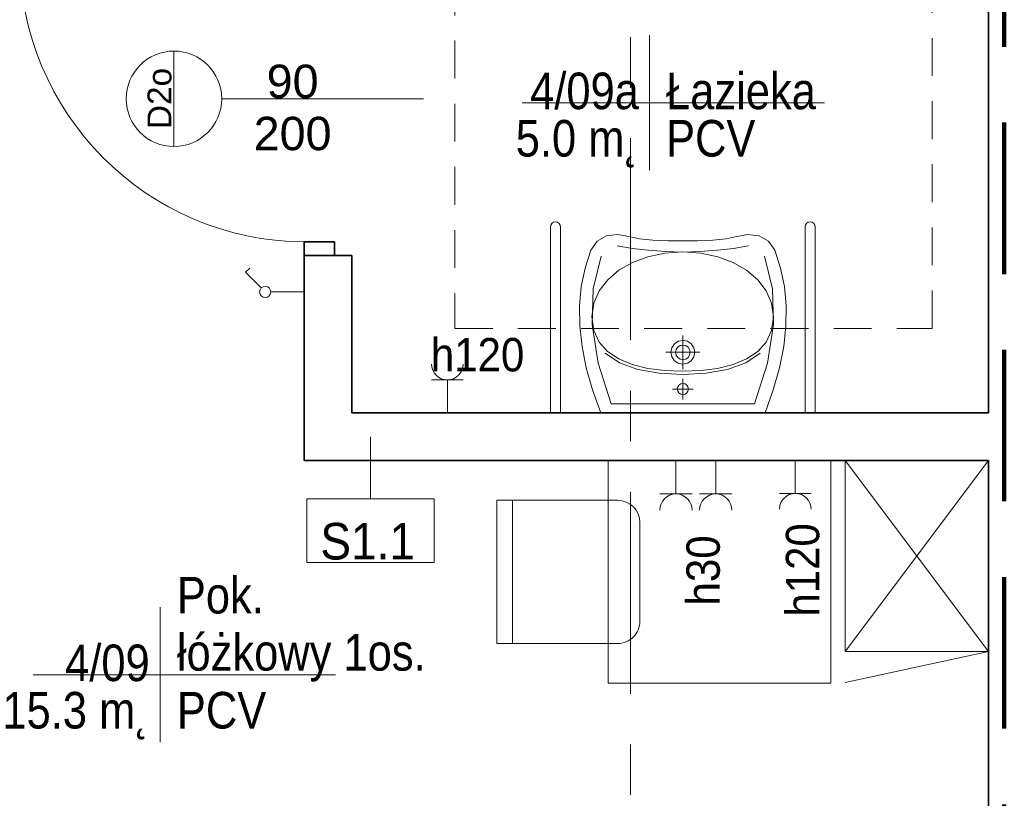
# Model space of a CAD drawing. Header units: centimetres. Extents: x 101 to 4622, y -1383 to 1498.
# Tile 9 of 68: x 2325 to 2635, y -972 to -727. Entities that reach past the tile are written whole.
import ezdxf

# ---------------------------------------------------------------- set-up
doc = ezdxf.new("R2010")
doc.units = ezdxf.units.CM
for name, pattern in [('Długa kreska', [71.4375, 47.625, -23.8125]), ('Oś', [111.125, 63.5, -15.875, 15.875, -15.875]), ('Ponad', [19.844, 11.9065, -7.9375])]:
    doc.linetypes.add(name, pattern=pattern)
for name, color, linetype, lineweight in [('A-AREA-IDEN', 2, 'Continuous', 18), ('A-DETL', 90, 'Continuous', 9), ('A-DETL-GENF', 92, 'Continuous', 18), ('A-DETL-MEDM', 33, 'Continuous', 35), ('A-DOOR', 31, 'Continuous', 25), ('A-DOOR-IDEN', 31, 'Continuous', 18), ('A-FLOR-OVHD', 1, 'Ponad', 18), ('A-WALL', 113, 'Continuous', 25), ('A-WALL-IDEN', 211, 'Continuous', 18), ('E-ELE-QPM-IDEN', 2, 'Continuous', 18), ('E-ELEC-EQPM', 71, 'Continuous', 18), ('I-FURN', 30, 'Continuous', 18), ('P-SANR-FIXT', 6, 'Continuous', 18), ('S-GRID', 1, 'Continuous', 18)]:
    doc.layers.add(name, color=color, linetype=linetype, lineweight=lineweight)
doc.styles.add('Arial_1', font='arial.ttf', dxfattribs={"height": 7.5})
doc.styles.add('Arial_13', font='arial.ttf', dxfattribs={"width": 0.9, "height": 10.5})
doc.styles.add('Arial_4', font='arial.ttf', dxfattribs={"width": 0.85, "height": 11.5})
doc.styles.add('Arial_6', font='arial.ttf', dxfattribs={"width": 0.9, "height": 11.5})
doc.styles.add('Arial_7', font='arial.ttf', dxfattribs={"height": 10.5})

# ---------------------------------------------------------------- blocks, each defined once
blk = doc.blocks.new('DRZWI 1S_łazienkowe - Drzwi 90-1357770-4_piętro II PT - projektowany - PPOŻ B')
at = {"layer": 'A-DETL-GENF'}
for p, q in [((-49.3, 7.5), (-49.3, -2)), ((-45, 7.5), (-49.3, 7.5)), ((-45, -2), (-45, 7.5)), ((49.3, 7.5), (45, 7.5)), ((45, 7.5), (45, -2)), ((49.3, -2), (49.3, 7.5)), ((-49.3, -2), (-45, -2)), ((45, -2), (49.3, -2))]:
    blk.add_line(p, q, dxfattribs=at)
at = {"layer": 'A-DETL-MEDM'}
for p, q in [((-45, 7.5), (-49.3, 7.5)), ((-49.3, 7.5), (-49.3, -2)), ((-45, -2), (-45, 7.5)), ((45, -2), (45, 7.5)), ((45, 7.5), (49.3, 7.5)), ((49.3, 7.5), (49.3, -2)), ((-49.3, -2), (-45, -2)), ((49.3, -2), (45, -2))]:
    blk.add_line(p, q, dxfattribs=at)
at = {"layer": 'A-DOOR'}
blk.add_line((45, 7.5), (45, 96.89), dxfattribs=at)
at = {"layer": 'A-DOOR', "lineweight": 18}
blk.add_line((0, 30), (0, -30), dxfattribs=at)
blk.add_arc((45, 6.89), 90, 90, 179.6093, dxfattribs=at)
blk = doc.blocks.new('umywalka dla N_65x56 koło - Type 1-1334145-4_piętro II PT - projektowany - PPOŻ B')
at = {"layer": 'P-SANR-FIXT'}
for p, q in [((-29.1, 65.9), (-29.1, 7.5)), ((-25.9, 65.9), (-25.9, 7.5)), ((50.9, 65.9), (50.9, 7.5)), ((54.1, 7.5), (54.1, 65.9)), ((-11.49, 63.08), (-14.43, 61.47)), ((-7.9, 63.51), (-11.49, 63.08)), ((-3.96, 62.78), (-7.9, 63.51)), ((-1.14, 62.22), (-3.96, 62.78)), ((3.08, 61.79), (-1.14, 62.22)), ((26.14, 62.22), (21.92, 61.79)), ((28.96, 62.78), (26.14, 62.22)), ((32.9, 63.51), (28.96, 62.78)), ((36.49, 63.08), (32.9, 63.51)), ((39.43, 61.47), (36.49, 63.08)), ((-14.43, 61.47), (-16.38, 58.62)), ((-8.14, 60.01), (-3.44, 59.13)), ((-3.44, 59.13), (1.64, 58.58)), ((7.9, 61.54), (3.08, 61.79)), ((12.5, 61.51), (7.9, 61.54)), ((17.1, 61.54), (12.5, 61.51)), ((21.92, 61.79), (17.1, 61.54)), ((23.33, 58.58), (28.41, 59.13)), ((28.41, 59.13), (33.11, 60.01)), ((41.38, 58.62), (39.43, 61.47)), ((-16.38, 58.62), (-18.22, 53.01)), ((-13.17, 56.78), (-15.64, 46.48)), ((1.52, 56.54), (-3.33, 54.72)), ((6.84, 57.67), (1.52, 56.54)), ((1.64, 58.58), (6.99, 58.24)), ((12.52, 58.06), (6.84, 57.67)), ((6.99, 58.24), (12.48, 58.02)), ((12.48, 58.02), (17.98, 58.24)), ((18.18, 57.67), (12.52, 58.06)), ((17.98, 58.24), (23.33, 58.58)), ((23.49, 56.54), (18.18, 57.67)), ((28.31, 54.72), (23.49, 56.54)), ((40.64, 46.48), (38.17, 56.78)), ((43.22, 53.01), (41.38, 58.62)), ((-18.22, 53.01), (-19.42, 47.19)), ((-3.33, 54.72), (-7.59, 52.29)), ((32.54, 52.29), (28.31, 54.72)), ((44.42, 47.19), (43.22, 53.01)), ((-7.59, 52.29), (-11.11, 49.31)), ((36.03, 49.31), (32.54, 52.29)), ((-19.42, 47.19), (-19.97, 41.14)), ((-15.64, 46.48), (-15.95, 35.24)), ((-11.11, 49.31), (-13.79, 45.83)), ((38.68, 45.83), (36.03, 49.31)), ((40.95, 35.24), (40.64, 46.48)), ((44.97, 41.14), (44.42, 47.19)), ((-13.79, 45.83), (-15.49, 41.92)), ((40.36, 41.92), (38.68, 45.83)), ((-19.97, 41.14), (-19.89, 34.88)), ((-15.49, 41.92), (-16.08, 37.64)), ((40.95, 37.64), (40.36, 41.92)), ((44.89, 34.88), (44.97, 41.14)), ((-16.08, 37.64), (-15.49, 33.33)), ((40.36, 33.33), (40.95, 37.64)), ((-19.89, 34.88), (-19.18, 28.39)), ((-15.95, 35.24), (-14.09, 23.15)), ((39.09, 23.15), (40.95, 35.24)), ((44.18, 28.39), (44.89, 34.88)), ((-15.49, 33.33), (-13.8, 29.72)), ((12.5, 31.76), (12.5, 21.26)), ((38.67, 29.72), (40.36, 33.33)), ((-19.18, 28.39), (-17.85, 21.67)), ((-13.8, 29.72), (-11.14, 26.76)), ((8.75, 26.51), (9.04, 27.97)), ((9.04, 27.97), (9.85, 29.16)), ((9.85, 29.16), (11.04, 29.97)), ((10.38, 27.41), (10.87, 28.14)), ((10.87, 28.14), (11.61, 28.63)), ((11.04, 29.97), (12.5, 30.26)), ((11.61, 28.63), (12.5, 28.81)), ((12.5, 30.26), (13.96, 29.97)), ((12.5, 28.81), (13.39, 28.63)), ((13.39, 28.63), (14.13, 28.14)), ((13.96, 29.97), (15.15, 29.16)), ((14.13, 28.14), (14.62, 27.41)), ((15.15, 29.16), (15.96, 27.97)), ((15.96, 27.97), (16.25, 26.51)), ((36.01, 26.76), (38.67, 29.72)), ((42.85, 21.67), (44.18, 28.39)), ((-7.38, 23.21), (-11.89, 26.24)), ((-11.14, 26.76), (-7.63, 24.42)), ((7.16, 26.51), (17.84, 26.51)), ((9.04, 25.06), (8.75, 26.51)), ((9.85, 23.86), (9.04, 25.06)), ((10.2, 26.51), (10.38, 27.41)), ((10.38, 25.62), (10.2, 26.51)), ((10.87, 24.89), (10.38, 25.62)), ((11.61, 24.39), (10.87, 24.89)), ((14.13, 24.89), (13.39, 24.39)), ((14.62, 25.62), (14.13, 24.89)), ((14.62, 27.41), (14.8, 26.51)), ((14.8, 26.51), (14.62, 25.62)), ((15.96, 25.06), (15.15, 23.86)), ((16.25, 26.51), (15.96, 25.06)), ((36.76, 26.24), (32.25, 23.21)), ((32.5, 24.42), (36.01, 26.76)), ((-17.85, 21.67), (-15.89, 14.7)), ((-14.09, 23.15), (-10.01, 10.3)), ((-7.63, 24.42), (-3.39, 22.67)), ((-1.64, 21.13), (-7.38, 23.21)), ((-3.39, 22.67), (1.45, 21.46)), ((11.04, 23.06), (9.85, 23.86)), ((12.5, 22.76), (11.04, 23.06)), ((12.5, 24.21), (11.61, 24.39)), ((13.39, 24.39), (12.5, 24.21)), ((13.96, 23.06), (12.5, 22.76)), ((15.15, 23.86), (13.96, 23.06)), ((23.42, 21.46), (28.26, 22.67)), ((32.25, 23.21), (26.51, 21.13)), ((28.26, 22.67), (32.5, 24.42)), ((35.01, 10.3), (39.09, 23.15)), ((40.89, 14.7), (42.85, 21.67)), ((5.06, 19.92), (-1.64, 21.13)), ((1.45, 21.46), (6.76, 20.76)), ((12.43, 19.54), (5.06, 19.92)), ((6.76, 20.76), (12.43, 20.54)), ((12.43, 20.54), (18.1, 20.76)), ((19.81, 19.92), (12.43, 19.54)), ((18.1, 20.76), (23.42, 21.46)), ((26.51, 21.13), (19.81, 19.92)), ((10.75, 14.98), (10.89, 15.66)), ((10.89, 15.66), (11.26, 16.21)), ((11.26, 16.21), (11.82, 16.59)), ((11.82, 16.59), (12.5, 16.73)), ((12.5, 18.23), (12.5, 11.72)), ((12.5, 16.73), (13.18, 16.59)), ((13.18, 16.59), (13.74, 16.21)), ((13.74, 16.21), (14.11, 15.66)), ((14.11, 15.66), (14.25, 14.98)), ((-15.89, 14.7), (-13.31, 7.5)), ((15.75, 14.98), (9.25, 14.98)), ((10.89, 14.3), (10.75, 14.98)), ((11.26, 13.74), (10.89, 14.3)), ((11.82, 13.36), (11.26, 13.74)), ((12.5, 13.22), (11.82, 13.36)), ((13.18, 13.36), (12.5, 13.22)), ((13.74, 13.74), (13.18, 13.36)), ((14.11, 14.3), (13.74, 13.74)), ((14.25, 14.98), (14.11, 14.3)), ((38.31, 7.5), (40.89, 14.7)), ((-10.01, 10.3), (12.5, 10.3)), ((12.5, 10.3), (35.01, 10.3))]:
    blk.add_line(p, q, dxfattribs=at)
for centre in [(-27.5, 65.9), (52.5, 65.9)]:
    blk.add_arc(centre, 1.6, 360, 180, dxfattribs=at)
blk = doc.blocks.new('krzesło - krzesło-1270919-4_piętro II PT - projektowany - PPOŻ B')
at = {"layer": 'I-FURN'}
for p, q in [((-15.5, 22.5), (15.5, 22.5)), ((-22.5, -22.5), (-22.5, 15.5)), ((22.5, 15.5), (22.5, -22.5)), ((22.5, -17.5), (-22.5, -17.5)), ((22.5, -22.5), (-22.5, -22.5))]:
    blk.add_line(p, q, dxfattribs=at)
for centre, start, end in [((-15.5, 15.5), 90, 180), ((15.5, 15.5), 360, 90)]:
    blk.add_arc(centre, 7, start, end, dxfattribs=at)
blk = doc.blocks.new('Blat - Blat-V8-4_piętro II PT - projektowany - PPOŻ B')
at = {"layer": 'I-FURN'}
for p, q in [((0, 0), (70, 0)), ((70, 0), (70, -70)), ((70, -70), (0, -70))]:
    blk.add_line(p, q, dxfattribs=at)
blk = doc.blocks.new('szafka szatniowa - szafki bez siedziska-1349188-4_piętro II PT - projektowany - PPOŻ B')
at = {"layer": 'I-FURN'}
for p, q in [((-22.5, 60), (22.5, 69.71)), ((22.5, 0), (-22.5, 60)), ((22.5, 60), (-22.5, 0)), ((-22.5, 60), (22.5, 60)), ((22.5, 60), (22.5, 0))]:
    blk.add_line(p, q, dxfattribs=at)
blk = doc.blocks.new('Przełącznik jednobiegunowy - Type 1-1452195-4_piętro II PT - projektowany - PPOŻ B')
at = {"layer": 'E-ELEC-EQPM'}
for p, q in [((13.74, 20.98), (18.68, 25.93)), ((18.68, 25.93), (19.99, 24.62)), ((12.5, 18), (12.5, 7.5))]:
    blk.add_line(p, q, dxfattribs=at)
blk.add_circle((12.5, 19.75), 1.75, dxfattribs=at)
blk = doc.blocks.new('gniazdo elektryczne pojedyncze - 120-1470673-4_piętro II PT - projektowany - PPOŻ B')
at = {"layer": 'E-ELEC-EQPM'}
for p, q in [((17.5, 17.83), (7.5, 17.83)), ((12.5, 17.83), (12.5, 7.5))]:
    blk.add_line(p, q, dxfattribs=at)
blk.add_arc((12.5, 22.83), 5, 180, 0, dxfattribs=at)
blk = doc.blocks.new('gniazdo elektryczne wielokrotne - 30-1473356-4_piętro II PT - projektowany - PPOŻ B')
at = {"layer": 'E-ELEC-EQPM'}
for p, q in [((17.58, 18), (7.42, 18)), ((12.5, 18), (12.5, 7.5)), ((30.08, 18), (19.92, 18)), ((25, 18), (25, 7.5))]:
    blk.add_line(p, q, dxfattribs=at)
for centre in [(12.5, 23.08), (25, 23.08)]:
    blk.add_arc(centre, 5.08, 180, 0, dxfattribs=at)
blk = doc.blocks.new('METKA_POMIESZCZENIA1 - Rozbudowana - bez ramki-1409110-4_piętro II PT - projektowany - PPOŻ B')
at = {"layer": 'A-AREA-IDEN'}
for p, q in [((0, 0.425), (0, 0)), ((-0.8, 0), (1.1, 0)), ((0, 0), (0, -0.425))]:
    blk.add_line(p, q, dxfattribs=at)
blk = doc.blocks.new('etykieta drzwi wymiar i kategoria - etykieta drzwi 1S góra - krótka-1350610-4_piętro II PT - projektowany - PPOŻ B')
at = {"layer": 'A-DOOR-IDEN'}
for p, q in [((-0.3, 1.1984), (0.3, 1.1984)), ((0, 0), (0, 0.8984))]:
    blk.add_line(p, q, dxfattribs=at)
blk.add_circle((0, 1.1984), 0.3, dxfattribs=at)
blk = doc.blocks.new('ET sciana_AT7 - 10mm-838066-4_piętro II PT - projektowany - PPOŻ B')
at = {"layer": 'A-WALL-IDEN'}
for p, q in [((-0.4, 0.196875), (0.4, 0.196875)), ((-0.4, -0.203125), (-0.4, 0.196875)), ((0.4, 0.196875), (0.4, -0.203125)), ((-0.4, -0.203125), (0.4, -0.203125))]:
    blk.add_line(p, q, dxfattribs=at)

msp = doc.modelspace()

# ---------------------------------------------------------------- linework, layer by layer
at = {"layer": 'A-DETL', "linetype": 'Długa kreska', "lineweight": 100}
msp.add_line((2634.54, -1235.38), (2634.54, -294.38), dxfattribs=at)
at = {"layer": 'A-FLOR-OVHD'}
for p, q in [((2461.87, -673.87), (2461.87, -823.87)), ((2611.87, -823.87), (2611.87, -673.87)), ((2461.87, -823.87), (2611.87, -823.87))]:
    msp.add_line(p, q, dxfattribs=at)
at = {"layer": 'A-WALL', "color": 7, "lineweight": 35}
for p, q in [((2629.54, -602.38), (2629.54, -850.38)), ((2414.54, -800.98), (2414.54, -865.38)), ((2429.54, -800.98), (2424.04, -800.98)), ((2429.54, -850.38), (2429.54, -800.98)), ((2629.54, -850.38), (2429.54, -850.38)), ((2414.54, -865.38), (2629.54, -865.38)), ((2629.54, -865.38), (2629.54, -1187.38))]:
    msp.add_line(p, q, dxfattribs=at)
at = {"layer": 'A-WALL-IDEN'}
msp.add_line((2435.41, -857.88), (2435.41, -877.39), dxfattribs=at)
at = {"layer": 'S-GRID', "linetype": 'Oś'}
msp.add_line((2517.04, -1383.2), (2517.04, 1438.12), dxfattribs=at)

# ---------------------------------------------------------------- block references
at = {"layer": 'A-AREA-IDEN', "xscale": 49.99999999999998, "yscale": 49.99999999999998, "zscale": 49.99999999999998}
for p in [(2523.05, -752.92), (2369.34, -932.68)]:
    msp.add_blockref('METKA_POMIESZCZENIA1 - Rozbudowana - bez ramki-1409110-4_piętro II PT - projektowany - PPOŻ B', p, dxfattribs=at)
at = {"layer": 'A-DOOR', "rotation": 89.99999999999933}
msp.add_blockref('DRZWI 1S_łazienkowe - Drzwi 90-1357770-4_piętro II PT - projektowany - PPOŻ B', (2422.04, -751.68), dxfattribs=at)
at = {"layer": 'A-DOOR-IDEN', "xscale": 49.99999999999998, "yscale": 49.99999999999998, "zscale": 49.99999999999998, "rotation": 89.99999999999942}
msp.add_blockref('etykieta drzwi wymiar i kategoria - etykieta drzwi 1S góra - krótka-1350610-4_piętro II PT - projektowany - PPOŻ B', (2433.55, -751.68), dxfattribs=at)
at = {"layer": 'A-WALL-IDEN', "xscale": 49.99999999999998, "yscale": 49.99999999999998, "zscale": 49.99999999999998}
msp.add_blockref('ET sciana_AT7 - 10mm-838066-4_piętro II PT - projektowany - PPOŻ B', (2435.41, -887.23), dxfattribs=at)
at = {"layer": 'E-ELEC-EQPM'}
for name, p, rotation in [('Przełącznik jednobiegunowy - Type 1-1452195-4_piętro II PT - projektowany - PPOŻ B', (2422.04, -824.88), 89.99999999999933), ('gniazdo elektryczne wielokrotne - 30-1473356-4_piętro II PT - projektowany - PPOŻ B', (2556.36, -857.88), 180), ('gniazdo elektryczne pojedyncze - 120-1470673-4_piętro II PT - projektowany - PPOŻ B', (2581.36, -857.88), 180)]:
    msp.add_blockref(name, p, dxfattribs=dict(at, rotation=rotation))
msp.add_blockref('gniazdo elektryczne pojedyncze - 120-1470673-4_piętro II PT - projektowany - PPOŻ B', (2447.04, -857.88), dxfattribs=at)
at = {"layer": 'I-FURN'}
for name, p, rotation in [('Blat - Blat-V8-4_piętro II PT - projektowany - PPOŻ B', (2580.04, -865.38), 270.0000000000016), ('szafka szatniowa - szafki bez siedziska-1349188-4_piętro II PT - projektowany - PPOŻ B', (2607.04, -865.38), 180), ('krzesło - krzesło-1270919-4_piętro II PT - projektowany - PPOŻ B', (2497.54, -900.38), 270.0000000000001)]:
    msp.add_blockref(name, p, dxfattribs=dict(at, rotation=rotation))
at = {"layer": 'P-SANR-FIXT'}
msp.add_blockref('umywalka dla N_65x56 koło - Type 1-1334145-4_piętro II PT - projektowany - PPOŻ B', (2521.04, -857.88), dxfattribs=at)

# ---------------------------------------------------------------- texts
at = {"layer": 'A-AREA-IDEN', "char_height": 11.5, "line_spacing_factor": 0.936439, "style": 'Arial_4'}
for s, insert, width, attachment_point in [('\\pt42.49997,84.99995,127.50004,170.00002,212.49999,254.99996,297.50005,340.00003,382.5,424.99998,467.49995,510.00004,552.50002,594.99999,637.49997,679.99994,722.50003,765.00001,807.49998,849.99996,892.50005,935.00002,977.5,1019.99998,1062.49995,1105.00004,1147.50002,1189.99999,1232.49997,1275.00006,1317.50003,1360.00001;Łazieka', (2528.26, -755.12), 46.9625, 7), ('\\pxqr,t3.69565,7.3913,11.08696,14.78261,18.47826,22.17391,25.86957,29.56522,33.26087,36.95652,40.65217,44.34783,48.04348,51.73913,55.43478,59.13043,62.82609,66.52174,70.21739,73.91304,77.6087,81.30435,85,88.69565,92.3913,96.08696,99.78261,103.47826,107.17391,110.86957,114.56522,118.26087;{4/09a}', (2519.72, -755.12), 34, 9), ('\\pt42.49997,84.99995,127.50004,170.00002,212.49999,254.99996,297.50005,340.00003,382.5,424.99998,467.49995,510.00004,552.50002,594.99999,637.49997,679.99994,722.50003,765.00001,807.49998,849.99996,892.50005,935.00002,977.5,1019.99998,1062.49995,1105.00004,1147.50002,1189.99999,1232.49997,1275.00006,1317.50003,1360.00001;5.0 m˛', (2519.72, -758.35), 38.25, 3), ('\\pxt3.69565,7.3913,11.08696,14.78261,18.47826,22.17391,25.86957,29.56522,33.26087,36.95652,40.65217,44.34783,48.04348,51.73913,55.43478,59.13043,62.82609,66.52174,70.21739,73.91304,77.6087,81.30435,85,88.69565,92.3913,96.08696,99.78261,103.47826,107.17391,110.86957,114.56522,118.26087;{PCV}', (2528.26, -758.35), 28.135, 1), ('\\pt42.49997,84.99995,127.50004,170.00002,212.49999,254.99996,297.50005,340.00003,382.5,424.99998,467.49995,510.00004,552.50002,594.99999,637.49997,679.99994,722.50003,765.00001,807.49998,849.99996,892.50005,935.00002,977.5,1019.99998,1062.49995,1105.00004,1147.50002,1189.99999,1232.49997,1275.00006,1317.50003,1360.00001;Pok.\\Płóżkowy 1os.', (2374.55, -934.87), 77.0525, 7), ('\\pxqr,t3.69565,7.3913,11.08696,14.78261,18.47826,22.17391,25.86957,29.56522,33.26087,36.95652,40.65217,44.34783,48.04348,51.73913,55.43478,59.13043,62.82609,66.52174,70.21739,73.91304,77.6087,81.30435,85,88.69565,92.3913,96.08696,99.78261,103.47826,107.17391,110.86957,114.56522,118.26087;{4/09}', (2366.01, -934.87), 26.435, 9), ('\\pt42.49997,84.99995,127.50004,170.00002,212.49999,254.99996,297.50005,340.00003,382.5,424.99998,467.49995,510.00004,552.50002,594.99999,637.49997,679.99994,722.50003,765.00001,807.49998,849.99996,892.50005,935.00002,977.5,1019.99998,1062.49995,1105.00004,1147.50002,1189.99999,1232.49997,1275.00006,1317.50003,1360.00001;15.3 m˛', (2366.01, -938.1), 45.815, 3), ('\\pxt3.69565,7.3913,11.08696,14.78261,18.47826,22.17391,25.86957,29.56522,33.26087,36.95652,40.65217,44.34783,48.04348,51.73913,55.43478,59.13043,62.82609,66.52174,70.21739,73.91304,77.6087,81.30435,85,88.69565,92.3913,96.08696,99.78261,103.47826,107.17391,110.86957,114.56522,118.26087;{PCV}', (2374.55, -938.1), 28.135, 1)]:
    msp.add_mtext(s, dxfattribs=dict(at, insert=insert, width=width, attachment_point=attachment_point))
at = {"layer": 'A-DOOR-IDEN', "insert": (2410.91, -754.48), "char_height": 10.5, "width": 25.15, "attachment_point": 5, "line_spacing_factor": 0.936439, "style": 'Arial_7'}
msp.add_mtext('\\pxqc,t6.04762,12.09524,18.14286,24.19048,30.2381,36.28571,42.33333,48.38095,54.42857,60.47619,66.52381,72.57143,78.61905,84.66667,90.71429,96.7619,102.80952,108.85714,114.90476,120.95238,127,133.04762,139.09524,145.14286,151.19048,157.2381,163.28571,169.33333,175.38095,181.42857,187.47619,193.52381;{90\\P200}', dxfattribs=at)
at = {"layer": 'A-DOOR-IDEN', "insert": (2369.12, -751.59), "char_height": 7.5, "width": 19.5, "attachment_point": 5, "rotation": 90, "line_spacing_factor": 0.936439, "style": 'Arial_1'}
msp.add_mtext('\\pxqc,t8.46667,16.93333,25.4,33.86667,42.33333,50.8,59.26667,67.73333,76.2,84.66667,93.13333,101.6,110.06667,118.53333,127,135.46667,143.93333,152.4,160.86667,169.33333,177.8,186.26667,194.73333,203.2,211.66667,220.13333,228.6,237.06667,245.53333,254,262.46667,270.93333;{D2o}', dxfattribs=at)
at = {"layer": 'A-WALL-IDEN', "insert": (2434.5, -890.81), "char_height": 11.5, "width": 29.79, "attachment_point": 5, "line_spacing_factor": 0.936439, "style": 'Arial_6'}
msp.add_mtext('\\pxqc,t4.96957,9.93913,14.9087,19.87826,24.84783,29.81739,34.78696,39.75652,44.72609,49.69565,54.66522,59.63478,64.60435,69.57391,74.54348,79.51304,84.48261,89.45217,94.42174,99.3913,104.36087,109.33043,114.3,119.26957,124.23913,129.2087,134.17826,139.14783,144.11739,149.08696,154.05652,159.02609;{S1.1}', dxfattribs=at)
at = {"layer": 'E-ELE-QPM-IDEN', "insert": (2469.04, -832.19), "char_height": 10.5, "width": 30.06, "attachment_point": 5, "line_spacing_factor": 0.936439, "style": 'Arial_13'}
msp.add_mtext('\\pxqc,t5.35714,10.71429,16.07143,21.42857,26.78571,32.14286,37.5,42.85714,48.21429,53.57143,58.92857,64.28571,69.64286,75,80.35714,85.71429,91.07143,96.42857,101.78571,107.14286,112.5,117.85714,123.21429,128.57143,133.92857,139.28571,144.64286,150,155.35714,160.71429,166.07143,171.42857;{h120}', dxfattribs=at)
at = {"layer": 'E-ELE-QPM-IDEN', "char_height": 10.5, "attachment_point": 5, "rotation": 90, "line_spacing_factor": 0.936439, "style": 'Arial_13'}
for s, insert, width in [('\\pxqc,t5.35714,10.71429,16.07143,21.42857,26.78571,32.14286,37.5,42.85714,48.21429,53.57143,58.92857,64.28571,69.64286,75,80.35714,85.71429,91.07143,96.42857,101.78571,107.14286,112.5,117.85714,123.21429,128.57143,133.92857,139.28571,144.64286,150,155.35714,160.71429,166.07143,171.42857;{h120}', (2571.22, -899.76), 30.06), ('\\pxqc,t5.35714,10.71429,16.07143,21.42857,26.78571,32.14286,37.5,42.85714,48.21429,53.57143,58.92857,64.28571,69.64286,75,80.35714,85.71429,91.07143,96.42857,101.78571,107.14286,112.5,117.85714,123.21429,128.57143,133.92857,139.28571,144.64286,150,155.35714,160.71429,166.07143,171.42857;{h30}', (2539.97, -899.91), 22.635)]:
    msp.add_mtext(s, dxfattribs=dict(at, insert=insert, width=width))

doc.saveas('drawing.dxf')
